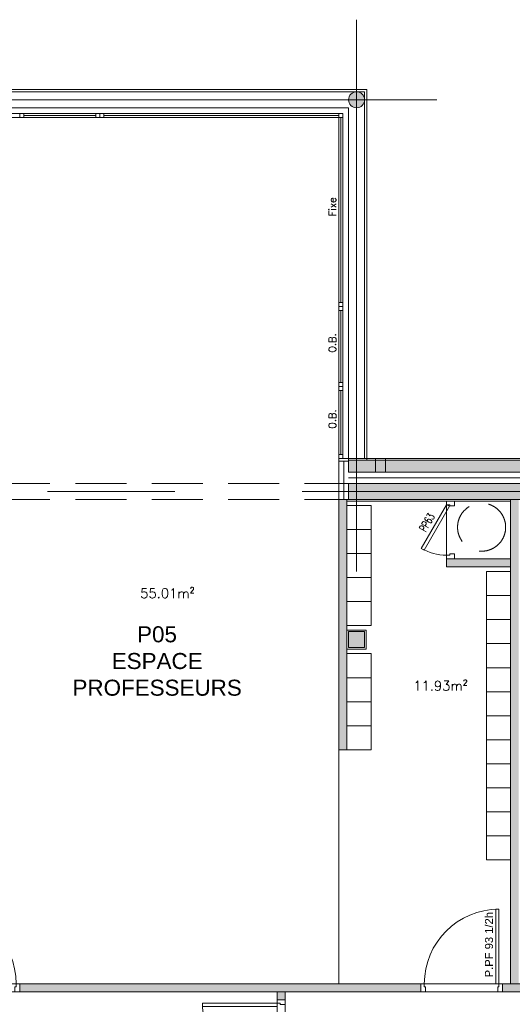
# Model space of a CAD drawing. Header units: metres. Extents: x -27451 to 793200, y -12566 to 75286.
# Tile 11 of 27: x 40259 to 46401, y 24190 to 36483. Entities that reach past the tile are written whole.
import ezdxf

# ---------------------------------------------------------------- set-up
doc = ezdxf.new("R2010")
doc.units = ezdxf.units.M
doc.header["$LTSCALE"] = 50
for name, pattern in [('AXES', [50.8, 31.75, -6.35, 6.35, -6.35]), ('DISCONTINU', [0.75, 0.5, -0.25]), ('INTERROMPU', [19.05, 12.7, -6.35]), ('PLURIELLE', [0.5, 0.25, -0.25])]:
    doc.linetypes.add(name, pattern=pattern)
doc.layers.get('0').update_dxf_attribs({"lineweight": 0})
for name, color, linetype, lineweight in [('D-CLDIST', 3, 'Continuous', 0), ('D-CLDOUB', 2, 'Continuous', 0), ('D-ISOLAT', 104, 'Continuous', 0), ('E-MOBIL', 43, 'Continuous', 0), ('H-CLOISON', 20, 'Continuous', 0), ('H-PAROIS', 9, 'Continuous', 0), ('O-MENUISEXT', 1, 'Continuous', 0), ('O-MENUISINT', 6, 'Continuous', 0), ('R-COT50', 7, 'Continuous', 0), ('R-TEXTE1', 7, 'Continuous', 0), ('R-TEXTE2', 1, 'Continuous', 0), ('S-AXESTR', 1, 'AXES', 0), ('S-ELTVUS', 195, 'Continuous', 0), ('S-MACON', 4, 'Continuous', 0), ('S-POUTRE', 8, 'INTERROMPU', 0), ('S-SANIT.', 143, 'Continuous', 0), ('T-TEXTE SURFACE', 31, 'Continuous', 0), ('V-ENDUIT', 3, 'Continuous', 0), ('V-ZINGUE', 15, 'Continuous', 0)]:
    doc.layers.add(name, color=color, linetype=linetype, lineweight=lineweight)
doc.layers.add('SU-SURHAB', color=21, linetype='Continuous', lineweight=0, plot=False)
doc.layers.add('SU-SURHOB', color=225, linetype='Continuous', lineweight=0, plot=False)
doc.styles.add('AAP Fort', font='swiss.ttf')
doc.styles.add('AAP Light', font='simplex.shx', dxfattribs={"width": 0.67})
doc.styles.add('Cotation', font='Romans.shx')
doc.linetypes.add('ISOLATION', pattern='A,0.00254,-2.54,[134,ltypeshp.shx,S=2.54,R=0,X=-2.54,Y=0],-5.08,[134,ltypeshp.shx,S=2.54,R=180,X=2.54,Y=0],-2.54', length=10.16254)

# ---------------------------------------------------------------- blocks, each defined once
blk = doc.blocks.new('Pint_Cloison10_93')
for points in [[(-8.5, 0), (-4.5, 0), (-4.5, 93), (-8.5, 93)], [(-96, -10), (-102, -10), (-102, 0), (-97.5, 0), (-97.5, -4), (-96, -4)]]:
    blk.add_lwpolyline(points, close=True)
blk.add_lwpolyline([(0, -10), (-6, -10), (-6, -4), (-4.5, -4), (-4.5, 0), (0, 0), (0, -10)])
at = {"ltscale": 25}
blk.add_arc((-4.5, 0), 93, 90, 180, dxfattribs=at)
blk = doc.blocks.new('Pint_Cloison10_63')
for points in [[(-6.5, -3.5), (-4.5, 0), (-59.1, 31.5), (-61.1, 28)], [(-66, -10), (-72, -10), (-72, 0), (-67.5, 0), (-67.5, -4), (-66, -4)]]:
    blk.add_lwpolyline(points, close=True)
blk.add_lwpolyline([(0, -10), (-6, -10), (-6, -4), (-4.5, -4), (-4.5, 0), (0, 0), (0, -10)])
blk.add_arc((-4.5, 0), 63, 150, 180)

msp = doc.modelspace()

# ---------------------------------------------------------------- hatches: boundary and pattern name
at = {"layer": 'H-CLOISON'}
for points in [[(44339.13, 30492.84), (44239.13, 30492.84), (44239.13, 27367.84), (44339.13, 27367.84)], [(46479.13, 30492.84), (46379.13, 30492.84), (46379.13, 24447.1), (46479.13, 24447.1)], [(47310.25, 24347.1), (47656.59, 24433.46), (47632.4, 24530.49), (47297.97, 24447.1), (46279.13, 24447.1), (46279.13, 24347.1)]]:
    msp.add_hatch(color=256, dxfattribs=at).paths.add_polyline_path(points)
h = msp.add_hatch(color=256, dxfattribs=at)
h.dxf.hatch_style = 1
h.paths.add_polyline_path([(46379.13, 29652.84), (46379.13, 29752.84), (45579.13, 29752.84), (45579.13, 29652.84)])
h = msp.add_hatch(color=256, dxfattribs=at)
h.paths.add_polyline_path([(40955.97, 24347.1), (40955.97, 24447.1), (40259.13, 24447.1), (40259.13, 24347.1)])
h.paths.add_polyline_path([(40955.97, 24447.1), (40955.97, 24347.1), (45259.13, 24347.1), (45259.13, 24447.1)])
h.paths.add_polyline_path([(43568.21, 24347.1), (43468.21, 24347.1), (43468.21, 24247.1), (43568.21, 24247.1)], flags=17)
at = {"layer": 'H-PAROIS', "true_color": 0x002f5f}
msp.add_hatch(color=158, dxfattribs=at).paths.add_polyline_path([(44558.58, 35472.38, -1), (44359.68, 35493.29, -1)])
h = msp.add_hatch(color=158, dxfattribs=at)
h.dxf.hatch_style = 1
h.paths.add_polyline_path([(51014.13, 30832.84), (51014.13, 30982.84), (44359.13, 30982.84), (44359.13, 30832.84)])
h = msp.add_hatch(color=158, dxfattribs=at)
h.dxf.hatch_style = 1
h.paths.add_polyline_path([(44359.13, 30692.84), (44359.13, 30492.84), (48719.13, 30492.84), (48719.13, 30692.84)])
h = msp.add_hatch(color=158, dxfattribs=at)
h.dxf.hatch_style = 1
h.paths.add_polyline_path([(44359.13, 28642.84), (44559.13, 28642.84), (44559.13, 28842.84), (44359.13, 28842.84)])

# ---------------------------------------------------------------- linework, layer by layer
at = {"layer": 'D-CLDIST'}
for p, q in [((44239.13, 30492.84), (44239.13, 27367.84)), ((44359.13, 30492.84), (44239.13, 30492.84)), ((44339.13, 30492.84), (44339.13, 27367.84)), ((46379.13, 30492.84), (46379.13, 24447.1)), ((45579.13, 29652.84), (45579.13, 29752.84)), ((46379.13, 29752.84), (45580.95, 29752.84)), ((46379.13, 29652.84), (45579.13, 29652.84)), ((44579.13, 28862.84), (44339.13, 28862.84)), ((44579.13, 28862.84), (44579.13, 28622.84)), ((44579.13, 28622.84), (44339.13, 28622.84)), ((44339.13, 27367.84), (44239.13, 27367.84)), ((45259.13, 24447.1), (40259.13, 24447.1)), ((45259.13, 24347.1), (40259.13, 24347.1)), ((43468.21, 24347.1), (43468.21, 24247.1)), ((43568.21, 24347.1), (43568.21, 24247.1)), ((47297.97, 24447.1), (46279.13, 24447.1)), ((47310.25, 24347.1), (46279.13, 24347.1))]:
    msp.add_line(p, q, dxfattribs=at)
at = {"layer": 'D-CLDOUB'}
for p, q in [((44239.13, 30952.84), (44239.13, 30492.84)), ((45579.13, 30472.84), (44339.13, 30472.84)), ((46379.13, 30472.84), (45679.13, 30472.84))]:
    msp.add_line(p, q, dxfattribs=at)
at = {"layer": 'D-ISOLAT', "color": 32, "linetype": 'ISOLATION'}
for p, q in [((44299.13, 30972.84), (44299.13, 30492.84)), ((51034.13, 30762.84), (44359.13, 30762.84))]:
    msp.add_line(p, q, dxfattribs=at)
at = {"layer": 'E-MOBIL'}
for p, q in [((44339.13, 30417.84), (44639.13, 30417.84)), ((44639.13, 30417.84), (44639.13, 28917.84)), ((44339.13, 30117.84), (44639.13, 30117.84)), ((44339.13, 29817.84), (44639.13, 29817.84)), ((44339.13, 29517.84), (44639.13, 29517.84)), ((46079.13, 25992.84), (46079.13, 29592.84)), ((46379.13, 29592.84), (46079.13, 29592.84)), ((46379.13, 29292.84), (46079.13, 29292.84)), ((44339.13, 29217.84), (44639.13, 29217.84)), ((44339.13, 28917.84), (44639.13, 28917.84)), ((46379.13, 28992.84), (46079.13, 28992.84)), ((46379.13, 28692.84), (46079.13, 28692.84)), ((44339.13, 28567.84), (44639.13, 28567.84)), ((44639.13, 28567.84), (44639.13, 27367.84)), ((46379.13, 28392.84), (46079.13, 28392.84)), ((44339.13, 28267.84), (44639.13, 28267.84)), ((46379.13, 28092.84), (46079.13, 28092.84)), ((44339.13, 27967.84), (44639.13, 27967.84)), ((46379.13, 27792.84), (46079.13, 27792.84)), ((44339.13, 27667.84), (44639.13, 27667.84)), ((46379.13, 27492.84), (46079.13, 27492.84)), ((44339.13, 27367.84), (44639.13, 27367.84)), ((46379.13, 27192.84), (46079.13, 27192.84)), ((46379.13, 26892.84), (46079.13, 26892.84)), ((46379.13, 26592.84), (46079.13, 26592.84)), ((46379.13, 26292.84), (46079.13, 26292.84)), ((46379.13, 25992.84), (46079.13, 25992.84))]:
    msp.add_line(p, q, dxfattribs=at)
at = {"layer": 'O-MENUISEXT', "ltscale": 250}
for p, q in [((39258.21, 35382.84), (44359.13, 35382.84)), ((39258.21, 35312.84), (44289.13, 35312.84)), ((40308.21, 35287.84), (41208.21, 35287.84)), ((41308.21, 35287.84), (44239.13, 35287.84)), ((44289.13, 31002.84), (44289.13, 35312.84)), ((44359.13, 31002.84), (44359.13, 35382.84)), ((39258.21, 35262.84), (44239.13, 35262.84)), ((44239.13, 31002.84), (44239.13, 35262.84)), ((44264.13, 32952.84), (44264.13, 35262.84)), ((44264.13, 31952.84, 100), (44264.13, 32852.84)), ((44264.13, 31052.84), (44264.13, 31852.84, 100))]:
    msp.add_line(p, q, dxfattribs=at)
for points in [[(40258.21, 35262.84), (40308.21, 35262.84), (40308.21, 35312.84), (40258.21, 35312.84)], [(41258.21, 35262.84), (41208.21, 35262.84), (41208.21, 35312.84), (41258.21, 35312.84)], [(41258.21, 35262.84), (41308.21, 35262.84), (41308.21, 35312.84), (41258.21, 35312.84)], [(44289.13, 35262.84), (44239.13, 35262.84), (44239.13, 35312.84), (44289.13, 35312.84)], [(44289.13, 32902.84), (44289.13, 32952.84), (44239.13, 32952.84), (44239.13, 32902.84)], [(44289.13, 32902.84), (44289.13, 32852.84), (44239.13, 32852.84), (44239.13, 32902.84)], [(44289.13, 31902.84), (44289.13, 31952.84), (44239.13, 31952.84), (44239.13, 31902.84)], [(44289.13, 31902.84), (44289.13, 31852.84), (44239.13, 31852.84), (44239.13, 31902.84)], [(44289.13, 31002.84), (44239.13, 31002.84), (44239.13, 31052.84), (44289.13, 31052.84)], [(44359.13, 30972.84), (44239.13, 30972.84), (44239.13, 31002.84), (44359.13, 31002.84)]]:
    msp.add_lwpolyline(points, close=True, dxfattribs=at)
at = {"layer": 'S-AXESTR', "ltscale": 5}
for p, q in [((44459.13, 36482.84), (44459.13, 29592.84)), ((45459.13, 35482.84), (34728.82, 35482.84)), ((51719.13, 30592.84), (20136.23, 30592.84))]:
    msp.add_line(p, q, dxfattribs=at)
at = {"layer": 'S-ELTVUS'}
for p, q in [((39258.21, 35612.84), (44589.13, 35612.84)), ((44589.13, 35612.84), (44589.13, 30982.84))]:
    msp.add_line(p, q, dxfattribs=at)
at = {"layer": 'S-ELTVUS', "linetype": 'PLURIELLE', "ltscale": 100}
msp.add_line((44239.13, 24447.1), (44239.13, 27367.84), dxfattribs=at)
at = {"layer": 'S-MACON'}
for p, q in [((51014.13, 30982.84), (44359.13, 30982.84)), ((44359.13, 30982.84), (44359.13, 30832.84)), ((51014.13, 30832.84), (44359.13, 30832.84)), ((44359.13, 30692.84), (44359.13, 30492.84)), ((48719.13, 30692.84), (44359.13, 30692.84)), ((48719.13, 30492.84), (44359.13, 30492.84))]:
    msp.add_line(p, q, dxfattribs=at)
msp.add_lwpolyline([(44559.13, 28642.84), (44359.13, 28642.84), (44359.13, 28842.84), (44559.13, 28842.84)], close=True, dxfattribs=at)
msp.add_circle((44459.13, 35482.84), 100, dxfattribs=at)
at = {"layer": 'S-POUTRE'}
for p, q in [((39048.21, 30692.84), (44359.13, 30692.84)), ((39048.21, 30492.84), (44359.13, 30492.84))]:
    msp.add_line(p, q, dxfattribs=at)
at = {"layer": 'S-SANIT.', "linetype": 'DISCONTINU', "ltscale": 20}
msp.add_circle((46018.29, 30146.62), 300, dxfattribs=at)
at = {"layer": 'SU-SURHAB'}
for points in [[(39148.21, 32137.84), (39148.21, 28862.84), (39372.03, 28862.84), (39372.03, 28622.84), (39148.21, 28622.84), (39148.21, 24447.1), (44239.13, 24447.1), (44239.13, 35262.84), (39148.21, 35262.84)], [(44339.13, 27367.84), (44239.13, 27367.84), (44239.13, 24447.1), (46379.13, 24447.1), (46379.13, 29652.84), (45579.13, 29652.84), (45579.13, 30472.84), (44339.13, 30472.84)], [(43568.21, 22847.1), (46809.13, 22847.1), (50599.13, 22847.1), (50599.13, 22917.1), (50839.13, 22917.1), (50839.13, 25102.1), (50599.13, 25102.1), (50599.13, 25167.12), (47310.25, 24347.1), (43568.21, 24347.1)], [(39148.21, 18747.1), (42268.21, 18747.1), (42268.21, 22847.1), (43468.21, 22847.1), (43468.21, 24347.1), (39148.21, 24347.1)]]:
    msp.add_lwpolyline(points, close=True, dxfattribs=at)
at = {"layer": 'SU-SURHOB'}
msp.add_lwpolyline([(74109.36, 31002.84), (44559.13, 31002.84), (44559.13, 35582.84), (35644.42, 35582.84), (34863.74, 31002.84), (15318.96, 31002.84)], dxfattribs=at)
at = {"layer": 'V-ENDUIT'}
msp.add_line((51034.13, 31002.84), (44359.13, 31002.84), dxfattribs=at)
at = {"layer": 'V-ZINGUE'}
msp.add_lwpolyline([(44696.91, 30832.84), (44821.91, 30832.84), (44821.91, 31002.84), (44696.91, 31002.84)], close=True, dxfattribs=at)

# ---------------------------------------------------------------- block references
at = {"layer": 'O-MENUISINT', "xscale": 10, "yscale": 10, "zscale": 10}
for name, p, rotation in [('Pint_Cloison10_63', (45580.95, 30472.84), 89.99999999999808), ('Pint_Cloison10_93', (43468.21, 24247.1), 90.00000000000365)]:
    msp.add_blockref(name, p, dxfattribs=dict(at, rotation=rotation))
at = {"layer": 'O-MENUISINT', "yscale": 10, "zscale": 10}
for p, xscale in [((39239.13, 24447.1), -10), ((46279.13, 24447.1), 10)]:
    msp.add_blockref('Pint_Cloison10_93', p, dxfattribs=dict(at, xscale=xscale))

# ---------------------------------------------------------------- texts
at = {"layer": 'O-MENUISINT', "char_height": 100, "attachment_point": 5}
for s, insert, width, rotation, style in [('PP63', (45336.85, 30205.04), 900, 60, 'AAP Light'), ('\\A1;P.PF 93 1/2h', (46110.7, 24934.39), 1609.7149, 90, 'AAP Fort')]:
    msp.add_mtext(s, dxfattribs=dict(at, insert=insert, width=width, rotation=rotation, style=style))
at = {"layer": 'R-COT50', "char_height": 120, "width": 1968.5722, "attachment_point": 4, "style": 'Cotation'}
for insert in [(23703.13, 32390.65), (25864.05, 32390.65), (29064.05, 32390.65), (30664.05, 32390.65), (32264.05, 32390.65)]:
    msp.add_mtext('\\pi629.44;{\\fArial|b0|i0|c0|p34;ALL.  120}', dxfattribs=dict(at, insert=insert))
at = {"layer": 'R-TEXTE1', "char_height": 90, "attachment_point": 1, "rotation": 90, "style": 'Cotation'}
for s, insert in [('{\\W1;Fixe}', (44112.68, 34028.92)), ('{\\W1;O.B.}', (44112.68, 32323.92, 50)), ('{\\W1;O.B.}', (44112.68, 31373.92, 50))]:
    msp.add_mtext_dynamic_manual_height_columns(s, width=79.3871, gutter_width=12.5, heights=[0], dxfattribs=dict(at, insert=insert))
at = {"layer": 'R-TEXTE2', "char_height": 200, "attachment_point": 4, "style": 'AAP Fort'}
for s, insert, width in [('\\pi2526.6;{\\fArial|b0|i0|c0|p34;\\P\\pi2286.9;R05\\P\\pi1647.8;RANGEMENT \\P\\pi1415.7;MATERIEL E.P.S.}', (19530.48, 29211.12), 5053.142), ('\\pi619.15;{\\fArial|b0|i0|c0|p34;A01\\P\\pi-126.89;SECRETARIAT}', (58150.33, 29195.61), 1684.1454), ('\\pi609.88;{\\fArial|b0|i0|c0|p34;P05\\P\\pi293.85;ESPACE \\P\\pi-195.58;PROFESSEURS}', (41112.18, 28474.69), 1684.1454), ('\\pi610.37;V03\\P\\pi315.66;ESPACE \\P\\pi-15.565;POLYVALENT', (24207.02, 24299.15), 1684.1454), ('\\pi2521.7;V02\\P\\pi1135.6;SALLE DE PERMANENCE', (31331.09, 24299.15), 5506.8283)]:
    msp.add_mtext(s, dxfattribs=dict(at, insert=insert, width=width))
at = {"layer": 'T-TEXTE SURFACE', "char_height": 120, "attachment_point": 1, "style": 'Cotation'}
for s, insert in [('55.01m²', (41760.91, 29381.32)), ('11.93m²', (45165.75, 28226.69))]:
    msp.add_mtext(s, dxfattribs=dict(at, insert=insert))

doc.saveas('drawing.dxf')
